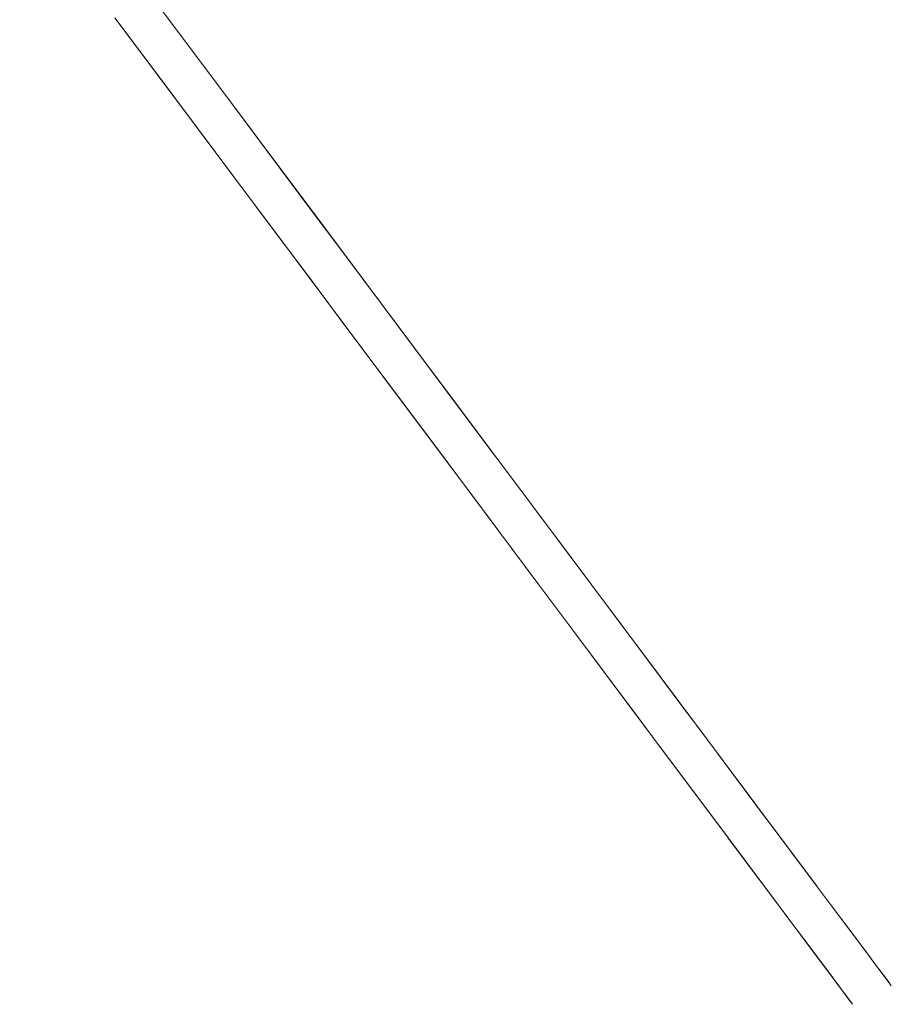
# Model space of a CAD drawing. Header units: centimetres. Extents: x -20.1 to -11, y -7.5 to 4.5.
# Tile 1 of 13: x -13 to -11, y -7.5 to -5.2. Entities that reach past the tile are written whole.
import ezdxf

# ---------------------------------------------------------------- set-up
doc = ezdxf.new("R2010")
doc.units = ezdxf.units.CM
doc.header["$LTSCALE"] = 2.54
doc.layers.add('Lucido design-1', color=7, linetype='Continuous')

# ---------------------------------------------------------------- blocks, each defined once
blk = doc.blocks.new('Gruppo-1')
at = {"color": 30, "linetype": 'Continuous', "lineweight": 9}
for points, invisible_edges in [([(-12.4758, -5.2262, -331.0895), (-12.6597, -4.9802, -330.6355), (-13.022, -4.3186, -331.1956), (-12.8686, -4.5237, -331.5742)], 15), ([(-12.8686, -4.5237, -336.4463), (-13.022, -4.3186, -336.8249), (-12.6597, -4.9802, -337.385), (-12.4758, -5.2262, -336.931)], 15), ([(-12.6311, -5.0627, -329.3008), (-12.4854, -5.2575, -329.5504), (-12.7951, -4.6337, -330.1834), (-12.9201, -4.4665, -329.9692)], 15), ([(-12.9201, -4.4665, -338.0514), (-12.7951, -4.6337, -337.8371), (-12.4854, -5.2575, -338.4701), (-12.6311, -5.0627, -338.7197)], 15), ([(-12.3892, -5.1764, -331.0822), (-12.2397, -5.3763, -331.5394), (-12.6583, -4.6389, -331.9495), (-12.783, -4.4721, -331.5681)], 15), ([(-12.783, -4.4721, -336.4524), (-12.6583, -4.6389, -336.0711), (-12.2397, -5.3763, -336.4811), (-12.3892, -5.1764, -336.9383)], 15), ([(-13.0053, -4.5181, -329.9792), (-12.8806, -4.6849, -330.1929), (-12.5717, -5.3071, -329.5616), (-12.717, -5.1127, -329.3125)], 15), ([(-12.717, -5.1127, -338.708), (-12.5717, -5.3071, -338.459), (-12.8806, -4.6849, -337.8276), (-13.0053, -4.5181, -338.0413)], 15), ([(-12.8686, -4.5237, -331.5742), (-12.7442, -4.69, -331.9546), (-12.3266, -5.4256, -331.5456), (-12.4758, -5.2262, -331.0895)], 15), ([(-12.4758, -5.2262, -336.931), (-12.3266, -5.4256, -336.475), (-12.7442, -4.69, -336.0659), (-12.8686, -4.5237, -336.4463)], 15), ([(-12.6513, -5.2772, -339.8205), (-12.956, -4.6282, -339.1926), (-12.788, -4.8529, -338.9612)], 11), ([(-12.6513, -5.2772, -339.8205), (-12.7324, -5.1687, -339.919), (-12.956, -4.6282, -339.1926)], 10), ([(-12.7951, -4.6337, -337.8371), (-12.5736, -4.9298, -337.3934), (-12.3508, -5.4374, -338.214)], 11), ([(-12.7951, -4.6337, -330.1834), (-12.4854, -5.2575, -329.5504), (-12.3508, -5.4374, -329.8066)], 11), ([(-12.3508, -5.4374, -329.8066), (-12.5736, -4.9298, -330.6271), (-12.7951, -4.6337, -330.1834)], 11), ([(-12.3508, -5.4374, -338.214), (-12.4854, -5.2575, -338.4701), (-12.7951, -4.6337, -337.8371)], 11), ([(-12.5603, -4.77, -332.3262), (-12.6583, -4.6389, -331.9495), (-12.2397, -5.3763, -331.5394), (-12.1222, -5.5335, -331.9911)], 15), ([(-12.1222, -5.5335, -336.0294), (-12.2397, -5.3763, -336.4811), (-12.6583, -4.6389, -336.0711), (-12.5603, -4.77, -335.6943)], 15), ([(-12.8736, -4.9035, -338.9488), (-13.0411, -4.6794, -339.1797), (-12.7343, -5.3306, -339.8022)], 11), ([(-13.0411, -4.6794, -339.1797), (-12.8182, -5.2184, -339.9041), (-12.7343, -5.3306, -339.8022)], 9), ([(-12.8806, -4.6849, -337.8276), (-12.5717, -5.3071, -338.459), (-12.4375, -5.4866, -338.2035)], 11), ([(-12.4375, -5.4866, -338.2035), (-12.6597, -4.9802, -337.385), (-12.8806, -4.6849, -337.8276)], 11), ([(-12.8806, -4.6849, -330.1929), (-12.6597, -4.9802, -330.6355), (-12.4375, -5.4866, -329.817)], 11), ([(-12.4375, -5.4866, -329.817), (-12.5717, -5.3071, -329.5616), (-12.8806, -4.6849, -330.1929)], 11), ([(-12.2094, -5.5824, -331.9962), (-12.3266, -5.4256, -331.5456), (-12.7442, -4.69, -331.9546), (-12.6464, -4.8208, -332.3304)], 15), ([(-12.6464, -4.8208, -335.6901), (-12.7442, -4.69, -336.0659), (-12.3266, -5.4256, -336.475), (-12.2094, -5.5824, -336.0244)], 15), ([(-12.1222, -5.5335, -331.9911), (-12.0333, -5.6523, -332.4314), (-12.4861, -4.8691, -332.6935), (-12.5603, -4.77, -332.3262)], 15), ([(-12.5603, -4.77, -335.6943), (-12.4861, -4.8691, -335.3271), (-12.0333, -5.6523, -335.5891), (-12.1222, -5.5335, -336.0294)], 15), ([(-12.6464, -4.8208, -332.3304), (-12.5725, -4.9197, -332.6968), (-12.1207, -5.7009, -332.4354), (-12.2094, -5.5824, -331.9962)], 15), ([(-12.2094, -5.5824, -336.0244), (-12.1207, -5.7009, -335.5851), (-12.5725, -4.9197, -335.3238), (-12.6464, -4.8208, -335.6901)], 15), ([(-12.788, -4.8529, -338.9612), (-12.5419, -5.4234, -339.6538), (-12.6513, -5.2772, -339.8205)], 9), ([(-12.5419, -5.4234, -339.6538), (-12.788, -4.8529, -338.9612), (-12.6311, -5.0627, -338.7197)], 11), ([(-12.6311, -5.0627, -329.3008), (-12.788, -4.8529, -329.0593), (-12.4594, -5.5337, -328.4769)], 11), ([(-12.788, -4.8529, -329.0593), (-12.5412, -5.4243, -328.3662), (-12.4594, -5.5337, -328.4769)], 9), ([(-12.7344, -5.1661, -328.1049), (-12.5412, -5.4243, -328.3662), (-12.788, -4.8529, -329.0593)], 10), ([(-12.4331, -4.94, -333.0476), (-12.4861, -4.8691, -332.6935), (-12.0333, -5.6523, -332.4314), (-11.9697, -5.7373, -332.856)], 15), ([(-11.9697, -5.7373, -335.1645), (-12.0333, -5.6523, -335.5891), (-12.4861, -4.8691, -335.3271), (-12.4331, -4.94, -334.973)], 15), ([(-12.8736, -4.9035, -329.0717), (-12.717, -5.1127, -329.3125), (-12.4856, -5.6631, -328.5843)], 11), ([(-12.8736, -4.9035, -329.0717), (-12.6289, -5.4714, -328.3831), (-12.8187, -5.2177, -328.1167)], 9), ([(-12.4856, -5.6631, -328.5843), (-12.6289, -5.4714, -328.3831), (-12.8736, -4.9035, -329.0717)], 10), ([(-12.717, -5.1127, -338.708), (-12.8736, -4.9035, -338.9488), (-12.628, -5.4727, -339.6399)], 11), ([(-12.7343, -5.3306, -339.8022), (-12.628, -5.4727, -339.6399), (-12.8736, -4.9035, -338.9488)], 10), ([(-12.0573, -5.7857, -332.8589), (-12.1207, -5.7009, -332.4354), (-12.5725, -4.9197, -332.6968), (-12.5196, -4.9904, -333.05)], 15), ([(-12.5196, -4.9904, -334.9706), (-12.5725, -4.9197, -335.3238), (-12.1207, -5.7009, -335.5851), (-12.0573, -5.7857, -335.1616)], 15), ([(-12.5736, -4.9298, -337.3934), (-12.2273, -5.6026, -337.953), (-12.3508, -5.4374, -338.214)], 11), ([(-12.3892, -5.1764, -331.0822), (-12.5736, -4.9298, -330.6271), (-12.2273, -5.6026, -330.0675), (-12.0124, -5.8899, -330.5979)], 15), ([(-12.3508, -5.4374, -329.8066), (-12.2273, -5.6026, -330.0675), (-12.5736, -4.9298, -330.6271)], 11), ([(-12.0124, -5.8899, -337.4226), (-12.2273, -5.6026, -337.953), (-12.5736, -4.9298, -337.3934), (-12.3892, -5.1764, -336.9383)], 15), ([(-11.9697, -5.7373, -332.856), (-11.9281, -5.793, -333.2618), (-12.3984, -4.9864, -333.386), (-12.4331, -4.94, -333.0476)], 15), ([(-12.4331, -4.94, -334.973), (-12.3984, -4.9864, -334.6345), (-11.9281, -5.793, -334.7588), (-11.9697, -5.7373, -335.1645)], 15), ([(-12.6597, -4.9802, -330.6355), (-12.3143, -5.6513, -330.0774), (-12.4375, -5.4866, -329.817)], 11), ([(-12.0999, -5.9379, -330.6064), (-12.3143, -5.6513, -330.0774), (-12.6597, -4.9802, -330.6355), (-12.4758, -5.2262, -331.0895)], 15), ([(-12.4375, -5.4866, -338.2035), (-12.3143, -5.6513, -337.9432), (-12.6597, -4.9802, -337.385)], 11), ([(-12.4758, -5.2262, -336.931), (-12.6597, -4.9802, -337.385), (-12.3143, -5.6513, -337.9432), (-12.0999, -5.9379, -337.4141)], 15), ([(-12.5196, -4.9904, -333.05), (-12.4849, -5.0367, -333.3875), (-12.0158, -5.8412, -333.2636), (-12.0573, -5.7857, -332.8589)], 15), ([(-12.0573, -5.7857, -335.1616), (-12.0158, -5.8412, -334.7569), (-12.4849, -5.0367, -334.633), (-12.5196, -4.9904, -334.9706)], 15), ([(-12.3793, -5.0119, -333.7072), (-12.3984, -4.9864, -333.386), (-11.9281, -5.793, -333.2618), (-11.9052, -5.8235, -333.6469)], 15), ([(-11.9052, -5.8235, -334.3737), (-11.9281, -5.793, -334.7588), (-12.3984, -4.9864, -334.6345), (-12.3793, -5.0119, -334.3134)], 15), ([(-11.9052, -5.8235, -333.6469), (-11.8982, -5.8329, -334.0103), (-12.3735, -5.0197, -334.0103), (-12.3793, -5.0119, -333.7072)], 15), ([(-12.3793, -5.0119, -334.3134), (-12.3735, -5.0197, -334.0103), (-11.8982, -5.8329, -334.0103), (-11.9052, -5.8235, -334.3737)], 15), ([(-11.993, -5.8717, -333.6478), (-12.0158, -5.8412, -333.2636), (-12.4849, -5.0367, -333.3875), (-12.4659, -5.0621, -333.7079)], 15), ([(-12.4659, -5.0621, -334.3126), (-12.4849, -5.0367, -334.633), (-12.0158, -5.8412, -334.7569), (-11.993, -5.8717, -334.3728)], 15), ([(-12.2837, -5.7687, -339.2601), (-12.6311, -5.0627, -338.7197), (-12.4854, -5.2575, -338.4701)], 11), ([(-12.4854, -5.2575, -329.5504), (-12.6311, -5.0627, -329.3008), (-12.3628, -5.6629, -328.6414)], 11), ([(-12.4594, -5.5337, -328.4769), (-12.3628, -5.6629, -328.6414), (-12.6311, -5.0627, -329.3008)], 10), ([(-12.6311, -5.0627, -338.7197), (-12.3621, -5.6639, -339.3797), (-12.5419, -5.4234, -339.6538)], 9), ([(-12.2837, -5.7687, -339.2601), (-12.3621, -5.6639, -339.3797), (-12.6311, -5.0627, -338.7197)], 10), ([(-12.4659, -5.0621, -333.7079), (-12.4601, -5.0699, -334.0103), (-11.986, -5.8811, -334.0103), (-11.993, -5.8717, -333.6478)], 15), ([(-11.993, -5.8717, -334.3728), (-11.986, -5.8811, -334.0103), (-12.4601, -5.0699, -334.0103), (-12.4659, -5.0621, -334.3126)], 15), ([(-12.5717, -5.3071, -338.459), (-12.717, -5.1127, -338.708), (-12.3675, -5.821, -339.242)], 11), ([(-12.717, -5.1127, -338.708), (-12.4488, -5.7123, -339.3661), (-12.3675, -5.821, -339.242)], 9), ([(-12.628, -5.4727, -339.6399), (-12.4488, -5.7123, -339.3661), (-12.717, -5.1127, -338.708)], 10), ([(-12.717, -5.1127, -329.3125), (-12.4475, -5.714, -328.6516), (-12.4856, -5.6631, -328.5843)], 9), ([(-12.4475, -5.714, -328.6516), (-12.717, -5.1127, -329.3125), (-12.5717, -5.3071, -329.5616)], 11), ([(-12.5412, -5.4243, -328.3662), (-12.7344, -5.1661, -328.1049), (-12.8187, -5.2177, -328.1167)], 10), ([(-12.8182, -5.2184, -339.9041), (-12.7324, -5.1687, -339.919), (-12.6513, -5.2772, -339.8205)], 9), ([(-12.0124, -5.8899, -330.5979), (-11.8382, -6.1229, -331.1307), (-12.2397, -5.3763, -331.5394), (-12.3892, -5.1764, -331.0822)], 15), ([(-12.3892, -5.1764, -336.9383), (-12.2397, -5.3763, -336.4811), (-11.8382, -6.1229, -336.8898), (-12.0124, -5.8899, -337.4226)], 15), ([(-12.8187, -5.2177, -328.1167), (-12.6289, -5.4714, -328.3831), (-12.5412, -5.4243, -328.3662)], 10), ([(-12.6513, -5.2772, -339.8205), (-12.7343, -5.3306, -339.8022), (-12.8182, -5.2184, -339.9041)], 9), ([(-12.4758, -5.2262, -331.0895), (-12.3266, -5.4256, -331.5456), (-11.9261, -6.1703, -331.1379), (-12.0999, -5.9379, -330.6064)], 15), ([(-12.0999, -5.9379, -337.4141), (-11.9261, -6.1703, -336.8826), (-12.3266, -5.4256, -336.475), (-12.4758, -5.2262, -336.931)], 15), ([(-12.4854, -5.2575, -338.4701), (-12.1966, -5.8851, -339.0946), (-12.2837, -5.7687, -339.2601)], 9), ([(-12.1966, -5.8851, -339.0946), (-12.4854, -5.2575, -338.4701), (-12.3508, -5.4374, -338.214)], 11), ([(-12.3508, -5.4374, -329.8066), (-12.4854, -5.2575, -329.5504), (-12.118, -5.9903, -329.0584)], 11), ([(-12.4854, -5.2575, -329.5504), (-12.196, -5.886, -328.9256), (-12.118, -5.9903, -329.0584)], 9), ([(-12.3628, -5.6629, -328.6414), (-12.196, -5.886, -328.9256), (-12.4854, -5.2575, -329.5504)], 10), ([(-12.7343, -5.3306, -339.8022), (-12.6513, -5.2772, -339.8205), (-12.5419, -5.4234, -339.6538)], 9), ([(-12.1512, -6.1102, -329.1752), (-12.2843, -5.9323, -328.9401), (-12.5717, -5.3071, -329.5616)], 10), ([(-12.5717, -5.3071, -329.5616), (-12.2843, -5.9323, -328.9401), (-12.4475, -5.714, -328.6516)], 9), ([(-12.5717, -5.3071, -329.5616), (-12.4375, -5.4866, -329.817), (-12.1512, -6.1102, -329.1752)], 11), ([(-12.4375, -5.4866, -338.2035), (-12.5717, -5.3071, -338.459), (-12.2836, -5.9332, -339.082)], 11), ([(-12.3675, -5.821, -339.242), (-12.2836, -5.9332, -339.082), (-12.5717, -5.3071, -338.459)], 10), ([(-12.5419, -5.4234, -339.6538), (-12.628, -5.4727, -339.6399), (-12.7343, -5.3306, -339.8022)], 9), ([(-12.1222, -5.5335, -331.9911), (-12.2397, -5.3763, -331.5394), (-11.8382, -6.1229, -331.1307), (-11.7012, -6.3061, -331.6572)], 15), ([(-11.7012, -6.3061, -336.3634), (-11.8382, -6.1229, -336.8898), (-12.2397, -5.3763, -336.4811), (-12.1222, -5.5335, -336.0294)], 15), ([(-12.4594, -5.5337, -328.4769), (-12.5412, -5.4243, -328.3662), (-12.6289, -5.4714, -328.3831)], 10), ([(-12.4488, -5.7123, -339.3661), (-12.628, -5.4727, -339.6399), (-12.5419, -5.4234, -339.6538)], 10), ([(-12.5419, -5.4234, -339.6538), (-12.3621, -5.6639, -339.3797), (-12.4488, -5.7123, -339.3661)], 10), ([(-11.7894, -6.3531, -331.663), (-11.9261, -6.1703, -331.1379), (-12.3266, -5.4256, -331.5456), (-12.2094, -5.5824, -331.9962)], 15), ([(-12.2094, -5.5824, -336.0244), (-12.3266, -5.4256, -336.475), (-11.9261, -6.1703, -336.8826), (-11.7894, -6.3531, -336.3575)], 15), ([(-12.3508, -5.4374, -338.214), (-12.2273, -5.6026, -337.953), (-11.9581, -6.2041, -338.6408)], 11), ([(-12.2273, -5.6026, -330.0675), (-12.3508, -5.4374, -329.8066), (-12.0433, -6.0901, -329.218)], 11), ([(-12.118, -5.9903, -329.0584), (-12.0433, -6.0901, -329.218), (-12.3508, -5.4374, -329.8066)], 10), ([(-12.3508, -5.4374, -338.214), (-12.043, -6.0905, -338.8023), (-12.1966, -5.8851, -339.0946)], 9), ([(-11.9581, -6.2041, -338.6408), (-12.043, -6.0905, -338.8023), (-12.3508, -5.4374, -338.214)], 10), ([(-12.6289, -5.4714, -328.3831), (-12.4856, -5.6631, -328.5843), (-12.4594, -5.5337, -328.4769)], 10), ([(-12.4375, -5.4866, -338.2035), (-12.1305, -6.1379, -338.7902), (-12.0427, -6.2553, -338.6229)], 9), ([(-12.0427, -6.2553, -338.6229), (-12.3143, -5.6513, -337.9432), (-12.4375, -5.4866, -338.2035)], 11), ([(-12.2836, -5.9332, -339.082), (-12.1305, -6.1379, -338.7902), (-12.4375, -5.4866, -338.2035)], 10), ([(-12.4375, -5.4866, -329.817), (-12.1281, -6.1411, -329.2265), (-12.1512, -6.1102, -329.1752)], 9), ([(-11.992, -6.3232, -329.5291), (-12.1281, -6.1411, -329.2265), (-12.4375, -5.4866, -329.817)], 10), ([(-12.4375, -5.4866, -329.817), (-12.3143, -5.6513, -330.0774), (-11.992, -6.3232, -329.5291)], 11), ([(-12.4856, -5.6631, -328.5843), (-12.3628, -5.6629, -328.6414), (-12.4594, -5.5337, -328.4769)], 9), ([(-11.7012, -6.3061, -331.6572), (-11.5976, -6.4446, -332.1703), (-12.0333, -5.6523, -332.4314), (-12.1222, -5.5335, -331.9911)], 15), ([(-12.1222, -5.5335, -336.0294), (-12.0333, -5.6523, -335.5891), (-11.5976, -6.4446, -335.8502), (-11.7012, -6.3061, -336.3634)], 15), ([(-12.2094, -5.5824, -331.9962), (-12.1207, -5.7009, -332.4354), (-11.6861, -6.4912, -332.1749), (-11.7894, -6.3531, -331.663)], 15), ([(-11.7894, -6.3531, -336.3575), (-11.6861, -6.4912, -335.8456), (-12.1207, -5.7009, -335.5851), (-12.2094, -5.5824, -336.0244)], 15), ([(-12.2273, -5.6026, -337.953), (-12.0124, -5.8899, -337.4226), (-11.7322, -6.5062, -338.115)], 11), ([(-12.2273, -5.6026, -337.953), (-11.9007, -6.2809, -338.5072), (-11.9581, -6.2041, -338.6408)], 9), ([(-12.0433, -6.0901, -329.218), (-11.9034, -6.2772, -329.5172), (-12.2273, -5.6026, -330.0675)], 10), ([(-12.0124, -5.8899, -330.5979), (-12.2273, -5.6026, -330.0675), (-11.7966, -6.42, -329.7456)], 11), ([(-12.2273, -5.6026, -330.0675), (-11.9034, -6.2772, -329.5172), (-11.7966, -6.42, -329.7456)], 9), ([(-11.7322, -6.5062, -338.115), (-11.9007, -6.2809, -338.5072), (-12.2273, -5.6026, -337.953)], 10), ([(-12.3143, -5.6513, -337.9432), (-11.9882, -6.3282, -338.4962), (-11.8279, -6.5425, -338.124)], 9), ([(-11.8279, -6.5425, -338.124), (-12.0999, -5.9379, -337.4141), (-12.3143, -5.6513, -337.9432)], 11), ([(-12.3143, -5.6513, -330.0774), (-12.0999, -5.9379, -330.6064), (-11.8373, -6.53, -329.8729)], 11), ([(-11.8373, -6.53, -329.8729), (-11.992, -6.3232, -329.5291), (-12.3143, -5.6513, -330.0774)], 10), ([(-12.0427, -6.2553, -338.6229), (-11.9882, -6.3282, -338.4962), (-12.3143, -5.6513, -337.9432)], 10), ([(-11.9697, -5.7373, -332.856), (-12.0333, -5.6523, -332.4314), (-11.5976, -6.4446, -332.1703), (-11.5235, -6.5436, -332.6651)], 15), ([(-11.5235, -6.5436, -335.3554), (-11.5976, -6.4446, -335.8502), (-12.0333, -5.6523, -335.5891), (-11.9697, -5.7373, -335.1645)], 15), ([(-12.4856, -5.6631, -328.5843), (-12.4475, -5.714, -328.6516), (-12.3628, -5.6629, -328.6414)], 10), ([(-12.4488, -5.7123, -339.3661), (-12.3621, -5.6639, -339.3797), (-12.2837, -5.7687, -339.2601)], 9), ([(-12.196, -5.886, -328.9256), (-12.3628, -5.6629, -328.6414), (-12.4475, -5.714, -328.6516)], 10), ([(-11.6122, -6.59, -332.6684), (-11.6861, -6.4912, -332.1749), (-12.1207, -5.7009, -332.4354), (-12.0573, -5.7857, -332.8589)], 15), ([(-12.0573, -5.7857, -335.1616), (-12.1207, -5.7009, -335.5851), (-11.6861, -6.4912, -335.8456), (-11.6122, -6.59, -335.3521)], 15), ([(-12.2837, -5.7687, -339.2601), (-12.3675, -5.821, -339.242), (-12.4488, -5.7123, -339.3661)], 9), ([(-12.4475, -5.714, -328.6516), (-12.2843, -5.9323, -328.9401), (-12.196, -5.886, -328.9256)], 10), ([(-11.5235, -6.5436, -332.6651), (-11.475, -6.6085, -333.138), (-11.9281, -5.793, -333.2618), (-11.9697, -5.7373, -332.856)], 15), ([(-11.9697, -5.7373, -335.1645), (-11.9281, -5.793, -334.7588), (-11.475, -6.6085, -334.8825), (-11.5235, -6.5436, -335.3554)], 15), ([(-12.3675, -5.821, -339.242), (-12.2837, -5.7687, -339.2601), (-12.1966, -5.8851, -339.0946)], 9), ([(-12.0573, -5.7857, -332.8589), (-12.0158, -5.8412, -333.2636), (-11.5638, -6.6547, -333.1401), (-11.6122, -6.59, -332.6684)], 15), ([(-11.6122, -6.59, -335.3521), (-11.5638, -6.6547, -334.8804), (-12.0158, -5.8412, -334.7569), (-12.0573, -5.7857, -335.1616)], 15), ([(-11.9052, -5.8235, -333.6469), (-11.9281, -5.793, -333.2618), (-11.475, -6.6085, -333.138), (-11.4484, -6.6441, -333.5868)], 15), ([(-11.4484, -6.6441, -334.4338), (-11.475, -6.6085, -334.8825), (-11.9281, -5.793, -334.7588), (-11.9052, -5.8235, -334.3737)], 15), ([(-12.1966, -5.8851, -339.0946), (-12.2836, -5.9332, -339.082), (-12.3675, -5.821, -339.242)], 9), ([(-11.5373, -6.6903, -333.5878), (-11.5638, -6.6547, -333.1401), (-12.0158, -5.8412, -333.2636), (-11.993, -5.8717, -333.6478)], 15), ([(-11.993, -5.8717, -334.3728), (-12.0158, -5.8412, -334.7569), (-11.5638, -6.6547, -334.8804), (-11.5373, -6.6903, -334.4327)], 15), ([(-11.4484, -6.6441, -333.5868), (-11.4402, -6.6551, -334.0103), (-11.8982, -5.8329, -334.0103), (-11.9052, -5.8235, -333.6469)], 15), ([(-11.9052, -5.8235, -334.3737), (-11.8982, -5.8329, -334.0103), (-11.4402, -6.6551, -334.0103), (-11.4484, -6.6441, -334.4338)], 15), ([(-12.118, -5.9903, -329.0584), (-12.196, -5.886, -328.9256), (-12.2843, -5.9323, -328.9401)], 10), ([(-12.2836, -5.9332, -339.082), (-12.1966, -5.8851, -339.0946), (-12.043, -6.0905, -338.8023)], 9), ([(-11.993, -5.8717, -333.6478), (-11.986, -5.8811, -334.0103), (-11.5291, -6.7012, -334.0103), (-11.5373, -6.6903, -333.5878)], 15), ([(-11.5373, -6.6903, -334.4327), (-11.5291, -6.7012, -334.0103), (-11.986, -5.8811, -334.0103), (-11.993, -5.8717, -334.3728)], 15), ([(-12.0124, -5.8899, -337.4226), (-11.8382, -6.1229, -336.8898), (-11.4868, -6.8342, -337.407)], 11), ([(-12.0124, -5.8899, -337.4226), (-11.6577, -6.6057, -337.9002), (-11.7322, -6.5062, -338.115)], 9), ([(-12.0124, -5.8899, -330.5979), (-11.6584, -6.6048, -330.1213), (-11.5428, -6.7594, -330.4355)], 9), ([(-11.5428, -6.7594, -330.4355), (-11.8382, -6.1229, -331.1307), (-12.0124, -5.8899, -330.5979)], 11), ([(-11.7966, -6.42, -329.7456), (-11.6584, -6.6048, -330.1213), (-12.0124, -5.8899, -330.5979)], 10), ([(-11.4868, -6.8342, -337.407), (-11.6577, -6.6057, -337.9002), (-12.0124, -5.8899, -337.4226)], 10), ([(-12.2843, -5.9323, -328.9401), (-12.1512, -6.1102, -329.1752), (-12.118, -5.9903, -329.0584)], 10), ([(-12.043, -6.0905, -338.8023), (-12.1305, -6.1379, -338.7902), (-12.2836, -5.9332, -339.082)], 9), ([(-12.0999, -5.9379, -337.4141), (-11.7463, -6.6516, -337.8902), (-11.5812, -6.8724, -337.4169)], 9), ([(-11.5812, -6.8724, -337.4169), (-11.9261, -6.1703, -336.8826), (-12.0999, -5.9379, -337.4141)], 11), ([(-12.0999, -5.9379, -330.6064), (-11.7465, -6.6514, -330.1305), (-11.8373, -6.53, -329.8729)], 9), ([(-12.0999, -5.9379, -330.6064), (-11.9261, -6.1703, -331.1379), (-11.5917, -6.8583, -330.5695)], 11), ([(-11.5917, -6.8583, -330.5695), (-11.7465, -6.6514, -330.1305), (-12.0999, -5.9379, -330.6064)], 10), ([(-11.8279, -6.5425, -338.124), (-11.7463, -6.6516, -337.8902), (-12.0999, -5.9379, -337.4141)], 10), ([(-12.1512, -6.1102, -329.1752), (-12.0433, -6.0901, -329.218), (-12.118, -5.9903, -329.0584)], 9), ([(-12.1512, -6.1102, -329.1752), (-12.1281, -6.1411, -329.2265), (-12.0433, -6.0901, -329.218)], 10), ([(-12.1305, -6.1379, -338.7902), (-12.043, -6.0905, -338.8023), (-11.9581, -6.2041, -338.6408)], 9), ([(-11.9034, -6.2772, -329.5172), (-12.0433, -6.0901, -329.218), (-12.1281, -6.1411, -329.2265)], 10), ([(-11.9581, -6.2041, -338.6408), (-12.0427, -6.2553, -338.6229), (-12.1305, -6.1379, -338.7902)], 9), ([(-11.8382, -6.1229, -336.8898), (-11.457, -6.8741, -337.2945), (-11.4868, -6.8342, -337.407)], 9), ([(-11.2983, -7.0863, -336.6954), (-11.457, -6.8741, -337.2945), (-11.8382, -6.1229, -336.8898)], 10), ([(-11.8382, -6.1229, -331.1307), (-11.4596, -6.8706, -330.7282), (-11.3356, -7.0365, -331.1647)], 9), ([(-11.3356, -7.0365, -331.1647), (-11.7012, -6.3061, -331.6572), (-11.8382, -6.1229, -331.1307)], 11), ([(-11.5428, -6.7594, -330.4355), (-11.4596, -6.8706, -330.7282), (-11.8382, -6.1229, -331.1307)], 10), ([(-11.8382, -6.1229, -336.8898), (-11.7012, -6.3061, -336.3634), (-11.2983, -7.0863, -336.6954)], 11), ([(-12.1281, -6.1411, -329.2265), (-11.992, -6.3232, -329.5291), (-11.9034, -6.2772, -329.5172)], 10), ([(-11.387, -7.132, -336.6891), (-11.7894, -6.3531, -336.3575), (-11.9261, -6.1703, -336.8826)], 11), ([(-11.9261, -6.1703, -336.8826), (-11.5463, -6.9191, -337.286), (-11.387, -7.132, -336.6891)], 9), ([(-11.3932, -7.1238, -331.3037), (-11.547, -6.9182, -330.7351), (-11.9261, -6.1703, -331.1379)], 10), ([(-11.9261, -6.1703, -331.1379), (-11.547, -6.9182, -330.7351), (-11.5917, -6.8583, -330.5695)], 9), ([(-11.9261, -6.1703, -331.1379), (-11.7894, -6.3531, -331.663), (-11.3932, -7.1238, -331.3037)], 11), ([(-11.5812, -6.8724, -337.4169), (-11.5463, -6.9191, -337.286), (-11.9261, -6.1703, -336.8826)], 10), ([(-12.0427, -6.2553, -338.6229), (-11.9581, -6.2041, -338.6408), (-11.9007, -6.2809, -338.5072)], 9), ([(-11.9007, -6.2809, -338.5072), (-11.9882, -6.3282, -338.4962), (-12.0427, -6.2553, -338.6229)], 9), ([(-11.7966, -6.42, -329.7456), (-11.9034, -6.2772, -329.5172), (-11.992, -6.3232, -329.5291)], 10), ([(-11.8279, -6.5425, -338.124), (-11.9882, -6.3282, -338.4962), (-11.9007, -6.2809, -338.5072)], 10), ([(-11.9007, -6.2809, -338.5072), (-11.7322, -6.5062, -338.115), (-11.8279, -6.5425, -338.124)], 10), ([(-11.992, -6.3232, -329.5291), (-11.8373, -6.53, -329.8729), (-11.7966, -6.42, -329.7456)], 10), ([(-11.2921, -7.0946, -336.6719), (-11.7012, -6.3061, -336.3634), (-11.5976, -6.4446, -335.8502)], 11), ([(-11.1798, -7.2447, -331.9105), (-11.5976, -6.4446, -332.1703), (-11.7012, -6.3061, -331.6572)], 11), ([(-11.7012, -6.3061, -331.6572), (-11.3017, -7.0818, -331.327), (-11.1798, -7.2447, -331.9105)], 9), ([(-11.3356, -7.0365, -331.1647), (-11.3017, -7.0818, -331.327), (-11.7012, -6.3061, -331.6572)], 10), ([(-11.2921, -7.0946, -336.6719), (-11.2983, -7.0863, -336.6954), (-11.7012, -6.3061, -336.3634)], 10), ([(-11.7894, -6.3531, -331.663), (-11.3877, -7.1311, -331.3318), (-11.3932, -7.1238, -331.3037)], 9), ([(-11.3877, -7.1311, -331.3318), (-11.7894, -6.3531, -331.663), (-11.6861, -6.4912, -332.1749)], 11), ([(-11.387, -7.132, -336.6891), (-11.3855, -7.134, -336.6835), (-11.7894, -6.3531, -336.3575)], 10), ([(-11.6861, -6.4912, -335.8456), (-11.7894, -6.3531, -336.3575), (-11.3855, -7.134, -336.6835)], 11), ([(-11.6584, -6.6048, -330.1213), (-11.7966, -6.42, -329.7456), (-11.8373, -6.53, -329.8729)], 10), ([(-11.1467, -7.289, -335.9132), (-11.5976, -6.4446, -335.8502), (-11.5235, -6.5436, -335.3554)], 11), ([(-11.5976, -6.4446, -335.8502), (-11.184, -7.2391, -336.1078), (-11.2921, -7.0946, -336.6719)], 9), ([(-11.5976, -6.4446, -332.1703), (-11.1798, -7.2447, -331.9105), (-11.177, -7.2485, -331.9242)], 9), ([(-11.5235, -6.5436, -332.6651), (-11.5976, -6.4446, -332.1703), (-11.177, -7.2485, -331.9242)], 11), ([(-11.1467, -7.289, -335.9132), (-11.184, -7.2391, -336.1078), (-11.5976, -6.4446, -335.8502)], 10), ([(-11.7463, -6.6516, -337.8902), (-11.8279, -6.5425, -338.124), (-11.7322, -6.5062, -338.115)], 10), ([(-11.7322, -6.5062, -338.115), (-11.6577, -6.6057, -337.9002), (-11.7463, -6.6516, -337.8902)], 10), ([(-11.6122, -6.59, -335.3521), (-11.6861, -6.4912, -335.8456), (-11.2392, -7.3298, -335.9263)], 11), ([(-11.6861, -6.4912, -335.8456), (-11.2733, -7.2842, -336.1027), (-11.2392, -7.3298, -335.9263)], 9), ([(-11.3855, -7.134, -336.6835), (-11.2733, -7.2842, -336.1027), (-11.6861, -6.4912, -335.8456)], 10), ([(-11.2436, -7.3238, -332.0665), (-11.6861, -6.4912, -332.1749), (-11.6122, -6.59, -332.6684)], 11), ([(-11.2436, -7.3238, -332.0665), (-11.2728, -7.2848, -331.9176), (-11.6861, -6.4912, -332.1749)], 10), ([(-11.6861, -6.4912, -332.1749), (-11.2728, -7.2848, -331.9176), (-11.3877, -7.1311, -331.3318)], 9), ([(-11.8373, -6.53, -329.8729), (-11.7465, -6.6514, -330.1305), (-11.6584, -6.6048, -330.1213)], 10), ([(-11.5235, -6.5436, -335.3554), (-11.475, -6.6085, -334.8825), (-11.051, -7.4169, -335.1408)], 11), ([(-11.5235, -6.5436, -335.3554), (-11.1009, -7.3502, -335.5435), (-11.1467, -7.289, -335.9132)], 9), ([(-11.177, -7.2485, -331.9242), (-11.1, -7.3514, -332.477), (-11.5235, -6.5436, -332.6651)], 10), ([(-11.475, -6.6085, -333.138), (-11.5235, -6.5436, -332.6651), (-11.0683, -7.3938, -332.7044)], 11), ([(-11.5235, -6.5436, -332.6651), (-11.1, -7.3514, -332.477), (-11.0683, -7.3938, -332.7044)], 9), ([(-11.051, -7.4169, -335.1408), (-11.1009, -7.3502, -335.5435), (-11.5235, -6.5436, -335.3554)], 10), ([(-11.6122, -6.59, -335.3521), (-11.1907, -7.3946, -335.5396), (-11.1425, -7.459, -335.1551)], 9), ([(-11.1425, -7.459, -335.1551), (-11.5638, -6.6547, -334.8804), (-11.6122, -6.59, -335.3521)], 11), ([(-11.6122, -6.59, -332.6684), (-11.1908, -7.3944, -332.481), (-11.2436, -7.3238, -332.0665)], 9), ([(-11.6122, -6.59, -332.6684), (-11.5638, -6.6547, -333.1401), (-11.1441, -7.4569, -332.8485)], 11), ([(-11.1441, -7.4569, -332.8485), (-11.1908, -7.3944, -332.481), (-11.6122, -6.59, -332.6684)], 10), ([(-11.2392, -7.3298, -335.9263), (-11.1907, -7.3946, -335.5396), (-11.6122, -6.59, -335.3521)], 10), ([(-11.5428, -6.7594, -330.4355), (-11.6584, -6.6048, -330.1213), (-11.7465, -6.6514, -330.1305)], 10), ([(-11.5812, -6.8724, -337.4169), (-11.7463, -6.6516, -337.8902), (-11.6577, -6.6057, -337.9002)], 10), ([(-11.6577, -6.6057, -337.9002), (-11.4868, -6.8342, -337.407), (-11.5812, -6.8724, -337.4169)], 10), ([(-11.475, -6.6085, -334.8825), (-11.043, -7.4277, -335.0053), (-11.051, -7.4169, -335.1408)], 9), ([(-11.043, -7.4277, -335.0053), (-11.475, -6.6085, -334.8825), (-11.4484, -6.6441, -334.4338)], 11), ([(-11.0103, -7.4714, -333.4965), (-11.4484, -6.6441, -333.5868), (-11.475, -6.6085, -333.138)], 11), ([(-11.475, -6.6085, -333.138), (-11.0455, -7.4243, -333.0159), (-11.0103, -7.4714, -333.4965)], 9), ([(-11.0683, -7.3938, -332.7044), (-11.0455, -7.4243, -333.0159), (-11.475, -6.6085, -333.138)], 10), ([(-11.0047, -7.4788, -334.364), (-11.4484, -6.6441, -334.4338), (-11.4402, -6.6551, -334.0103)], 11), ([(-11.4402, -6.6551, -334.0103), (-11.4484, -6.6441, -333.5868), (-11.0101, -7.4717, -333.5269)], 11), ([(-11.0103, -7.4714, -333.4965), (-11.0101, -7.4717, -333.5269), (-11.4484, -6.6441, -333.5868)], 10), ([(-11.4484, -6.6441, -334.4338), (-11.0124, -7.4686, -334.4931), (-11.043, -7.4277, -335.0053)], 9), ([(-11.0047, -7.4788, -334.364), (-11.0124, -7.4686, -334.4931), (-11.4484, -6.6441, -334.4338)], 10), ([(-11.7465, -6.6514, -330.1305), (-11.5917, -6.8583, -330.5695), (-11.5428, -6.7594, -330.4355)], 10), ([(-11.1336, -7.4709, -333.0179), (-11.5638, -6.6547, -333.1401), (-11.5373, -6.6903, -333.5878)], 11), ([(-11.5638, -6.6547, -333.1401), (-11.1336, -7.4709, -333.0179), (-11.1441, -7.4569, -332.8485)], 9), ([(-11.5373, -6.6903, -334.4327), (-11.5638, -6.6547, -334.8804), (-11.1332, -7.4714, -335.0027)], 11), ([(-11.1425, -7.459, -335.1551), (-11.1332, -7.4714, -335.0027), (-11.5638, -6.6547, -334.8804)], 10), ([(-11.4402, -6.6551, -334.0103), (-11.007, -7.4758, -334.0104), (-11.0047, -7.4788, -334.364)], 9), ([(-11.0101, -7.4717, -333.5269), (-11.007, -7.4758, -334.0104), (-11.4402, -6.6551, -334.0103)], 10), ([(-11.5291, -6.7012, -334.0103), (-11.5373, -6.6903, -334.4327), (-11.0952, -7.5223, -334.3794)], 11), ([(-11.5373, -6.6903, -334.4327), (-11.102, -7.5131, -334.4919), (-11.0952, -7.5223, -334.3794)], 9), ([(-11.1332, -7.4714, -335.0027), (-11.102, -7.5131, -334.4919), (-11.5373, -6.6903, -334.4327)], 10), ([(-11.0952, -7.5223, -333.6411), (-11.5373, -6.6903, -333.5878), (-11.5291, -6.7012, -334.0103)], 11), ([(-11.0952, -7.5223, -333.6411), (-11.1021, -7.513, -333.5286), (-11.5373, -6.6903, -333.5878)], 10), ([(-11.5373, -6.6903, -333.5878), (-11.1021, -7.513, -333.5286), (-11.1336, -7.4709, -333.0179)], 9), ([(-11.5291, -6.7012, -334.0103), (-11.0952, -7.5223, -334.0103), (-11.0952, -7.5223, -333.6411)], 9), ([(-11.0952, -7.5223, -334.3794), (-11.0952, -7.5223, -334.0103), (-11.5291, -6.7012, -334.0103)], 10), ([(-11.4596, -6.8706, -330.7282), (-11.5428, -6.7594, -330.4355), (-11.5917, -6.8583, -330.5695)], 10), ([(-11.5463, -6.9191, -337.286), (-11.5812, -6.8724, -337.4169), (-11.4868, -6.8342, -337.407)], 10), ([(-11.4868, -6.8342, -337.407), (-11.457, -6.8741, -337.2945), (-11.5463, -6.9191, -337.286)], 10), ([(-11.5917, -6.8583, -330.5695), (-11.547, -6.9182, -330.7351), (-11.4596, -6.8706, -330.7282)], 10), ([(-11.3356, -7.0365, -331.1647), (-11.4596, -6.8706, -330.7282), (-11.547, -6.9182, -330.7351)], 10), ([(-11.387, -7.132, -336.6891), (-11.5463, -6.9191, -337.286), (-11.457, -6.8741, -337.2945)], 10), ([(-11.457, -6.8741, -337.2945), (-11.2983, -7.0863, -336.6954), (-11.387, -7.132, -336.6891)], 10), ([(-11.547, -6.9182, -330.7351), (-11.3932, -7.1238, -331.3037), (-11.3356, -7.0365, -331.1647)], 10), ([(-11.3932, -7.1238, -331.3037), (-11.3017, -7.0818, -331.327), (-11.3356, -7.0365, -331.1647)], 9), ([(-11.3932, -7.1238, -331.3037), (-11.3877, -7.1311, -331.3318), (-11.3017, -7.0818, -331.327)], 10), ([(-11.1798, -7.2447, -331.9105), (-11.3017, -7.0818, -331.327), (-11.3877, -7.1311, -331.3318)], 10), ([(-11.3855, -7.134, -336.6835), (-11.387, -7.132, -336.6891), (-11.2983, -7.0863, -336.6954)], 10), ([(-11.3855, -7.134, -336.6835), (-11.2983, -7.0863, -336.6954), (-11.2921, -7.0946, -336.6719)], 9), ([(-11.2733, -7.2842, -336.1027), (-11.3855, -7.134, -336.6835), (-11.2921, -7.0946, -336.6719)], 10), ([(-11.2921, -7.0946, -336.6719), (-11.184, -7.2391, -336.1078), (-11.2733, -7.2842, -336.1027)], 10), ([(-11.3877, -7.1311, -331.3318), (-11.2728, -7.2848, -331.9176), (-11.1798, -7.2447, -331.9105)], 10), ([(-11.2392, -7.3298, -335.9263), (-11.2733, -7.2842, -336.1027), (-11.184, -7.2391, -336.1078)], 10), ([(-11.177, -7.2485, -331.9242), (-11.1798, -7.2447, -331.9105), (-11.2728, -7.2848, -331.9176)], 10), ([(-11.184, -7.2391, -336.1078), (-11.1467, -7.289, -335.9132), (-11.2392, -7.3298, -335.9263)], 10), ([(-11.2728, -7.2848, -331.9176), (-11.2436, -7.3238, -332.0665), (-11.177, -7.2485, -331.9242)], 10), ([(-11.1, -7.3514, -332.477), (-11.177, -7.2485, -331.9242), (-11.2436, -7.3238, -332.0665)], 10), ([(-11.1907, -7.3946, -335.5396), (-11.2392, -7.3298, -335.9263), (-11.1467, -7.289, -335.9132)], 10), ([(-11.1467, -7.289, -335.9132), (-11.1009, -7.3502, -335.5435), (-11.1907, -7.3946, -335.5396)], 10), ([(-11.2436, -7.3238, -332.0665), (-11.1908, -7.3944, -332.481), (-11.1, -7.3514, -332.477)], 10), ([(-11.0683, -7.3938, -332.7044), (-11.1, -7.3514, -332.477), (-11.1908, -7.3944, -332.481)], 10), ([(-11.1425, -7.459, -335.1551), (-11.1907, -7.3946, -335.5396), (-11.1009, -7.3502, -335.5435)], 10), ([(-11.1009, -7.3502, -335.5435), (-11.051, -7.4169, -335.1408), (-11.1425, -7.459, -335.1551)], 10), ([(-11.1908, -7.3944, -332.481), (-11.1441, -7.4569, -332.8485), (-11.0683, -7.3938, -332.7044)], 10), ([(-11.0455, -7.4243, -333.0159), (-11.0683, -7.3938, -332.7044), (-11.1441, -7.4569, -332.8485)], 10), ([(-11.1441, -7.4569, -332.8485), (-11.1336, -7.4709, -333.0179), (-11.0455, -7.4243, -333.0159)], 10), ([(-11.1332, -7.4714, -335.0027), (-11.1425, -7.459, -335.1551), (-11.051, -7.4169, -335.1408)], 10), ([(-11.0103, -7.4714, -333.4965), (-11.0455, -7.4243, -333.0159), (-11.1336, -7.4709, -333.0179)], 10), ([(-11.051, -7.4169, -335.1408), (-11.043, -7.4277, -335.0053), (-11.1332, -7.4714, -335.0027)], 10), ([(-11.102, -7.5131, -334.4919), (-11.1332, -7.4714, -335.0027), (-11.043, -7.4277, -335.0053)], 10), ([(-11.043, -7.4277, -335.0053), (-11.0124, -7.4686, -334.4931), (-11.102, -7.5131, -334.4919)], 10), ([(-11.1336, -7.4709, -333.0179), (-11.1021, -7.513, -333.5286), (-11.0103, -7.4714, -333.4965)], 10), ([(-11.1021, -7.513, -333.5286), (-11.0101, -7.4717, -333.5269), (-11.0103, -7.4714, -333.4965)], 9), ([(-11.0101, -7.4717, -333.5269), (-11.1021, -7.513, -333.5286), (-11.0952, -7.5223, -333.6411)], 9), ([(-11.0952, -7.5223, -334.3794), (-11.102, -7.5131, -334.4919), (-11.0124, -7.4686, -334.4931)], 10), ([(-11.0124, -7.4686, -334.4931), (-11.0047, -7.4788, -334.364), (-11.0952, -7.5223, -334.3794)], 10), ([(-11.007, -7.4758, -334.0104), (-11.0101, -7.4717, -333.5269), (-11.0952, -7.5223, -333.6411)], 10), ([(-11.0047, -7.4788, -334.364), (-11.007, -7.4758, -334.0104), (-11.0952, -7.5223, -334.0103)], 10), ([(-11.0952, -7.5223, -333.6411), (-11.0952, -7.5223, -334.0103), (-11.007, -7.4758, -334.0104)], 10), ([(-11.0952, -7.5223, -334.0103), (-11.0952, -7.5223, -334.3794), (-11.0047, -7.4788, -334.364)], 10)]:
    blk.add_3dface(points, dxfattribs=dict(at, invisible_edges=invisible_edges))
blk = doc.blocks.new('Gruppo-2-1')
at = {"color": 7}
blk.add_blockref('Gruppo-1', (0, 0), dxfattribs=at)
blk = doc.blocks.new('Gruppo-4-1')
at = {"color": 7}
blk.add_blockref('Gruppo-2-1', (0, 0), dxfattribs=at)
blk = doc.blocks.new('Gruppo-5-1')
at = {"color": 7}
blk.add_blockref('Gruppo-4-1', (0, 0), dxfattribs=at)

msp = doc.modelspace()

# ---------------------------------------------------------------- block references
at = {"layer": 'Lucido design-1', "color": 7}
msp.add_blockref('Gruppo-5-1', (0, 0), dxfattribs=at)

doc.saveas('drawing.dxf')
